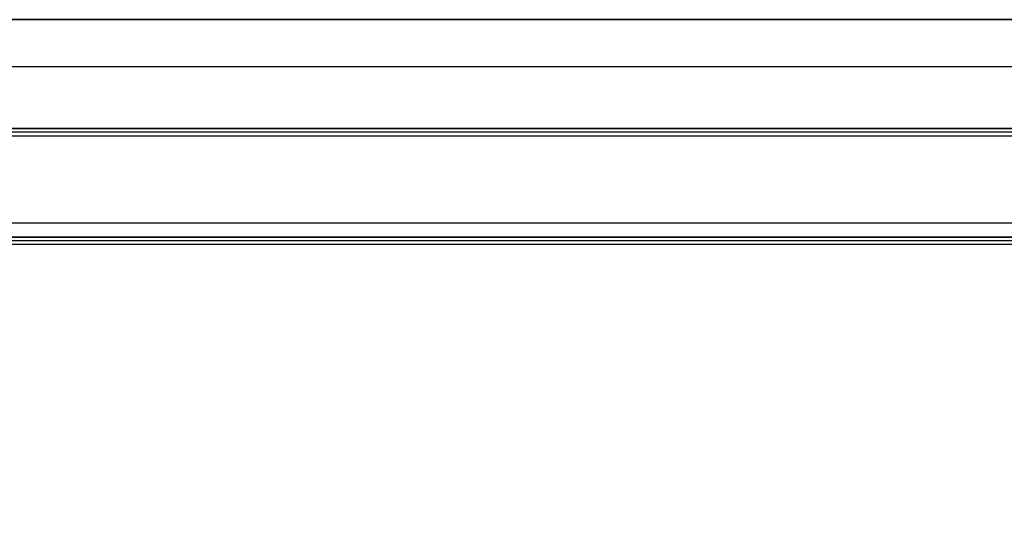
# Model space of a CAD drawing. Header units: millimetres. Extents: x -630 to 192, y -7 to 1615.
# Tile 46 of 249: x -503 to -490, y 82 to 88. Entities that reach past the tile are written whole.
import ezdxf

# ---------------------------------------------------------------- set-up
doc = ezdxf.new("R2010")
doc.units = ezdxf.units.MM
doc.header["$MEASUREMENT"] = 0
doc.layers.add('OVIDIO 160x80x72h', color=7, linetype='Continuous')

msp = doc.modelspace()

# ---------------------------------------------------------------- linework, layer by layer
at = {"layer": 'OVIDIO 160x80x72h', "extrusion": (1, 0, 0)}
for points in [[(85.381, 679.061), (85.468, 679.019), (85.556, 678.979), (85.646, 678.941), (85.736, 678.905), (85.828, 678.871), (85.921, 678.839), (86.015, 678.809), (86.11, 678.782), (86.206, 678.757), (86.302, 678.734), (86.399, 678.714), (86.497, 678.696), (86.595, 678.68), (86.694, 678.667), (86.792, 678.657), (86.892, 678.649), (86.991, 678.643), (87.09, 678.64), (87.189, 678.639), (87.289, 678.641), (87.387, 678.645), (87.486, 678.651), (87.584, 678.66), (87.682, 678.672), (87.779, 678.685), (87.875, 678.702), (87.971, 678.72), (88.066, 678.74), (88.159, 678.763), (88.252, 678.788), (88.344, 678.815), (88.435, 678.844), (88.525, 678.875), (88.615, 678.909), (88.704, 678.945), (88.793, 678.983), (88.881, 679.023), (88.969, 679.066), (89.055, 679.111), (89.141, 679.158), (89.226, 679.208), (89.31, 679.259), (89.393, 679.313), (89.474, 679.369), (89.555, 679.427), (89.634, 679.488), (89.711, 679.55), (89.787, 679.614), (89.862, 679.68), (89.934, 679.748), (90.005, 679.817), (90.075, 679.889), (90.142, 679.962), (90.207, 680.036), (90.271, 680.112), (90.333, 680.19), (90.392, 680.268), (90.449, 680.348), (90.505, 680.429), (90.558, 680.512), (90.609, 680.595), (90.657, 680.679), (90.704, 680.764), (90.748, 680.85)], [(86.723, 681.744), (86.745, 681.734), (86.767, 681.724), (86.79, 681.714), (86.813, 681.705), (86.837, 681.696), (86.86, 681.688), (86.884, 681.681), (86.908, 681.674), (86.932, 681.668), (86.956, 681.662), (86.981, 681.657), (87.005, 681.653), (87.03, 681.649), (87.055, 681.646), (87.079, 681.643), (87.104, 681.641), (87.129, 681.64), (87.154, 681.639), (87.179, 681.639), (87.203, 681.639), (87.228, 681.641), (87.252, 681.642), (87.277, 681.645), (87.301, 681.647), (87.325, 681.651), (87.349, 681.655), (87.372, 681.66), (87.396, 681.665), (87.419, 681.67), (87.442, 681.676), (87.464, 681.683), (87.486, 681.69), (87.508, 681.698), (87.531, 681.706), (87.552, 681.715), (87.574, 681.724), (87.596, 681.734), (87.618, 681.745), (87.639, 681.756), (87.66, 681.767), (87.682, 681.78), (87.702, 681.792), (87.723, 681.806), (87.743, 681.819), (87.763, 681.834), (87.783, 681.849), (87.802, 681.864), (87.822, 681.88), (87.84, 681.897), (87.858, 681.914), (87.876, 681.931), (87.894, 681.949), (87.911, 681.967), (87.927, 681.986), (87.943, 682.005), (87.959, 682.024), (87.974, 682.044), (87.989, 682.064), (88.003, 682.085), (88.016, 682.106), (88.029, 682.127), (88.041, 682.148), (88.053, 682.17), (88.065, 682.192)], [(86.633, 681.789), (86.723, 681.744)], [(86.231, 681.431), (84.889, 682.102)], [(85.292, 679.106), (85.381, 679.061)]]:
    msp.add_lwpolyline(points, dxfattribs=at)
at = {"layer": 'OVIDIO 160x80x72h'}
for points in [[(-514.438, 88.065), (-479.438, 88.065)], [(-479.438, 88.065), (-514.438, 88.065)], [(-514.438, 87.486), (-479.438, 87.486)], [(-479.438, 86.723), (-514.438, 86.723)], [(-514.438, 86.723), (-479.438, 86.723)], [(-479.438, 86.678), (-514.438, 86.678)], [(-514.438, 86.633), (-479.438, 86.633)], [(-528.938, 85.56), (-465.689, 85.56)], [(-514.438, 85.381), (-479.438, 85.381)], [(-479.438, 85.381), (-514.438, 85.381)], [(-479.438, 85.337), (-514.438, 85.337)], [(-479.438, 85.292), (-514.438, 85.292)]]:
    msp.add_lwpolyline(points, dxfattribs=at)
at = {"layer": 'OVIDIO 160x80x72h', "extrusion": (0, 1, 0)}
for points in [[(465.689, 681.431), (528.938, 681.431)], [(528.938, 681.431), (465.689, 681.431)], [(528.938, 682.102), (465.689, 682.102)], [(465.689, 682.102), (528.938, 682.102)]]:
    msp.add_lwpolyline(points, dxfattribs=at)
at = {"layer": 'OVIDIO 160x80x72h', "extrusion": (-0.114881, -0.045678, 0.992329)}
for points in [[(-250.06, -422.78), (-250.06, -315.924)], [(-250.06, -315.924), (-250.06, -422.78)], [(-249.604, -315.924), (-249.604, -422.78)], [(-249.604, -422.78), (-249.604, -315.924)]]:
    msp.add_lwpolyline(points, dxfattribs=at)
at = {"layer": 'OVIDIO 160x80x72h', "extrusion": (2.56846e-05, 1, -8.30777e-08)}
for points in [[(481.449, 679.158), (512.449, 679.258)], [(512.449, 679.258), (481.449, 679.158)], [(481.446, 679.867), (512.446, 679.967)], [(512.444, 680.676), (481.444, 680.576)], [(481.444, 680.576), (512.444, 680.676)]]:
    msp.add_lwpolyline(points, dxfattribs=at)
at = {"layer": 'OVIDIO 160x80x72h', "extrusion": (0.999995, 0.000995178, -0.002882)}
msp.add_lwpolyline([(83.306, 677.773), (82.816, 679.191)], dxfattribs=at)

doc.saveas('drawing.dxf')
